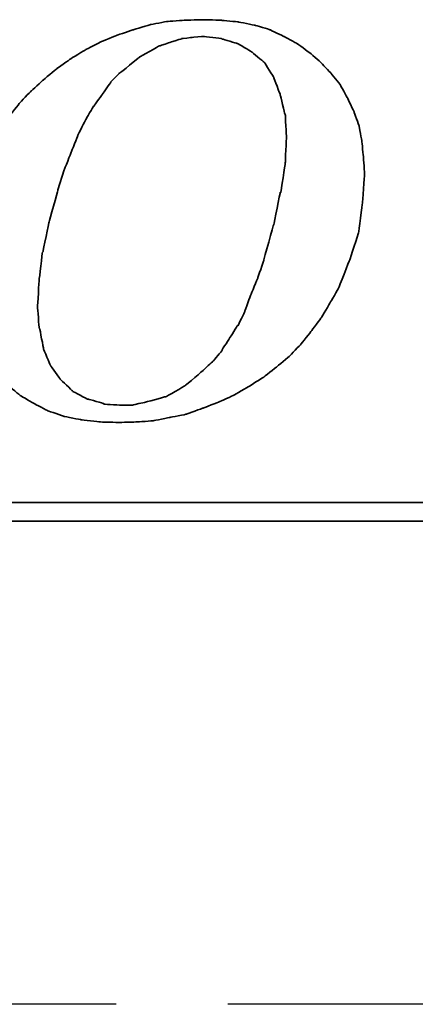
# Model space of a CAD drawing. Extents: x 670 to 902, y -15 to 132.
# Tile 35 of 50: x 851.97 to 856.41, y 70.34 to 81.38. Entities that reach past the tile are written whole.
import ezdxf

# ---------------------------------------------------------------- set-up
doc = ezdxf.new("R2010")
doc.units = 0
doc.header["$MEASUREMENT"] = 0
doc.linetypes.add('CENTER', pattern=[2, 1.25, -0.25, 0.25, -0.25])
for name, color, linetype in [('CL', 1, 'CENTER'), ('DIM', 4, 'CONTINUOUS'), ('layer 1', 7, 'CONTINUOUS')]:
    doc.layers.add(name, color=color, linetype=linetype)

# ---------------------------------------------------------------- blocks, each defined once
blk = doc.blocks.new('TBI MOTION logo(完整正式版)')
at = {"layer": 'layer 1', "color": 22, "lineweight": 35}
for points, knots in [([(-11.34375, -6.98375), (-11.34375, -6.98375), (-10.91375, -7.43875), (-10.91375, -7.43875), (-10.91375, -7.43875), (-10.91375, -7.43875), (-10.38625, -7.87125), (-10.38625, -7.87125), (-10.38625, -7.87125), (-10.38625, -7.87125), (-9.81125, -8.20375), (-9.81125, -8.20375), (-9.81125, -8.20375), (-9.81125, -8.20375), (-9.21125, -8.51875), (-9.21125, -8.51875), (-9.21125, -8.51875), (-9.21125, -8.51875), (-8.51625, -8.75875), (-8.51625, -8.75875), (-8.51625, -8.75875), (-8.51625, -8.75875), (-7.77125, -8.90375), (-7.77125, -8.90375), (-7.77125, -8.90375), (-7.77125, -8.90375), (-6.97875, -8.99875), (-6.97875, -8.99875), (-6.97875, -8.99875), (-6.97875, -8.99875), (-6.14125, -9.02375), (-6.14125, -9.02375), (-6.14125, -9.02375), (-6.14125, -9.02375), (-5.37125, -8.99875), (-5.37125, -8.99875), (-5.37125, -8.99875), (-5.37125, -8.99875), (-4.65375, -8.94875), (-4.65375, -8.94875), (-4.65375, -8.94875), (-4.65375, -8.94875), (-3.93375, -8.80625), (-3.93375, -8.80625), (-3.93375, -8.80625), (-3.93375, -8.80625), (-3.21375, -8.66375), (-3.21375, -8.66375), (-3.21375, -8.66375), (-3.21375, -8.66375), (-2.49375, -8.39875), (-2.49375, -8.39875), (-2.49375, -8.39875), (-2.49375, -8.39875), (-1.79875, -8.13375), (-1.79875, -8.13375), (-1.79875, -8.13375), (-1.79875, -8.13375), (-1.17375, -7.84375), (-1.17375, -7.84375), (-1.17375, -7.84375), (-1.17375, -7.84375), (-0.52375, -7.46375), (-0.52375, -7.46375), (-0.52375, -7.46375), (-0.52375, -7.46375), (0.10124, -7.07875), (0.10124, -7.07875), (0.10124, -7.07875), (0.10124, -7.07875), (0.67625, -6.62375), (0.67625, -6.62375), (0.67625, -6.62375), (0.67625, -6.62375), (1.24874, -6.14375), (1.24874, -6.14375), (1.24874, -6.14375), (1.24874, -6.14375), (1.72874, -5.64125), (1.72874, -5.64125), (1.72874, -5.64125), (1.72874, -5.64125), (2.18624, -5.06375), (2.18624, -5.06375), (2.18624, -5.06375), (2.18624, -5.06375), (2.61625, -4.48874), (2.61625, -4.48874), (2.61625, -4.48874), (2.61625, -4.48874), (3.00125, -3.83874), (3.00125, -3.83874), (3.00125, -3.83874), (3.00125, -3.83874), (3.36124, -3.21374), (3.36124, -3.21374), (3.36124, -3.21374), (3.36124, -3.21374), (3.84374, -1.99125), (3.84374, -1.99125), (3.84374, -1.99125), (3.84374, -1.99125), (4.22625, -0.81875), (4.22625, -0.81875), (4.22625, -0.81875), (4.22625, -0.81875), (4.39125, 0.45624), (4.39125, 0.45624), (4.39125, 0.45624), (4.39125, 0.45624), (4.48874, 1.70124), (4.48874, 1.70124), (4.48874, 1.70124), (4.48874, 1.70124), (4.43874, 2.44625), (4.43874, 2.44625), (4.43874, 2.44625), (4.43874, 2.44625), (4.36874, 3.14125), (4.36874, 3.14125), (4.36874, 3.14125), (4.36874, 3.14125), (4.25125, 3.81125), (4.25125, 3.81125), (4.25125, 3.81125), (4.25125, 3.81125), (4.03124, 4.41125), (4.03124, 4.41125), (4.03124, 4.41125), (4.03124, 4.41125), (3.74374, 5.01125), (3.74374, 5.01125), (3.74374, 5.01125), (3.74374, 5.01125), (3.43124, 5.58875), (3.43124, 5.58875), (3.43124, 5.58875), (3.43124, 5.58875), (3.02625, 6.09125), (3.02625, 6.09125), (3.02625, 6.09125), (3.02625, 6.09125), (2.59374, 6.54875), (2.59374, 6.54875), (2.59374, 6.54875), (2.59374, 6.54875), (2.09124, 6.98125), (2.09124, 6.98125), (2.09124, 6.98125), (2.09124, 6.98125), (1.56124, 7.36625), (1.56124, 7.36625), (1.56124, 7.36625), (1.56124, 7.36625), (0.98624, 7.67625), (0.98624, 7.67625), (0.98624, 7.67625), (0.98624, 7.67625), (0.38624, 7.96375), (0.38624, 7.96375), (0.38624, 7.96375), (0.38624, 7.96375), (-0.25875, 8.15625), (-0.25875, 8.15625), (-0.25875, 8.15625), (-0.25875, 8.15625), (-0.98125, 8.30125), (-0.98125, 8.30125), (-0.98125, 8.30125), (-0.98125, 8.30125), (-1.70124, 8.37125), (-1.70124, 8.37125), (-1.70124, 8.37125), (-1.70124, 8.37125), (-2.49375, 8.39624), (-2.49375, 8.39624), (-2.49375, 8.39624), (-2.49375, 8.39624), (-3.28625, 8.37125), (-3.28625, 8.37125), (-3.28625, 8.37125), (-3.28625, 8.37125), (-4.05125, 8.32125), (-4.05125, 8.32125), (-4.05125, 8.32125), (-4.05125, 8.32125), (-4.77375, 8.18125), (-4.77375, 8.18125), (-4.77375, 8.18125), (-4.77375, 8.18125), (-5.51625, 7.96375), (-5.51625, 7.96375), (-5.51625, 7.96375), (-5.51625, 7.96375), (-6.21125, 7.72625), (-6.21125, 7.72625), (-6.21125, 7.72625), (-6.21125, 7.72625), (-6.92875, 7.43625), (-6.92875, 7.43625), (-6.92875, 7.43625), (-6.92875, 7.43625), (-7.57875, 7.10125), (-7.57875, 7.10125), (-7.57875, 7.10125), (-7.57875, 7.10125), (-8.24875, 6.69125), (-8.24875, 6.69125), (-8.24875, 6.69125), (-8.24875, 6.69125), (-8.84875, 6.26125), (-8.84875, 6.26125), (-8.84875, 6.26125), (-8.84875, 6.26125), (-9.42625, 5.78125), (-9.42625, 5.78125), (-9.42625, 5.78125), (-9.42625, 5.78125), (-9.95375, 5.30125), (-9.95375, 5.30125), (-9.95375, 5.30125), (-9.95375, 5.30125), (-10.43375, 4.79624), (-10.43375, 4.79624), (-10.43375, 4.79624), (-10.43375, 4.79624), (-10.88875, 4.22125), (-10.88875, 4.22125), (-10.88875, 4.22125), (-10.88875, 4.22125), (-11.29875, 3.69375), (-11.29875, 3.69375), (-11.29875, 3.69375), (-11.29875, 3.69375), (-11.63375, 3.09125), (-11.63375, 3.09125), (-11.63375, 3.09125), (-11.63375, 3.09125), (-11.91875, 2.49625), (-11.91875, 2.49625), (-11.91875, 2.49625), (-11.91875, 2.49625), (-12.44875, 1.24625), (-12.44875, 1.24625), (-12.44875, 1.24625), (-12.44875, 1.24625), (-12.80875, 0.06874), (-12.80875, 0.06874), (-12.80875, 0.06874), (-12.80875, 0.06874), (-12.99875, -1.07875), (-12.99875, -1.07875), (-12.99875, -1.07875), (-12.99875, -1.07875), (-13.09375, -2.18375), (-13.09375, -2.18375), (-13.09375, -2.18375), (-13.09375, -2.18375), (-13.04875, -2.85375), (-13.04875, -2.85375), (-13.04875, -2.85375), (-13.04875, -2.85375), (-12.97375, -3.50375), (-12.97375, -3.50375), (-12.97375, -3.50375), (-12.97375, -3.50375), (-12.95375, -3.50375), (-12.95375, -3.50375), (-12.95375, -3.50375), (-12.95375, -3.50375), (-12.85375, -4.17375), (-12.85375, -4.17375), (-12.85375, -4.17375), (-12.85375, -4.17375), (-12.63875, -4.77624), (-12.63875, -4.77624), (-12.63875, -4.77624), (-12.63875, -4.77624), (-12.39875, -5.35125), (-12.39875, -5.35125), (-12.39875, -5.35125), (-12.39875, -5.35125), (-12.11375, -5.92875), (-12.11375, -5.92875), (-12.11375, -5.92875), (-12.11375, -5.92875), (-11.75375, -6.45375), (-11.75375, -6.45375), (-11.75375, -6.45375), (-11.75375, -6.45375), (-11.34375, -6.98375), (-11.34375, -6.98375)], [0, 0, 0, 0, 0.01369863, 0.01369863, 0.01369863, 0.01369864, 0.02739726, 0.02739726, 0.02739726, 0.02739727, 0.04109589, 0.04109589, 0.04109589, 0.0410959, 0.05479452, 0.05479452, 0.05479452, 0.05479453, 0.06849315, 0.06849315, 0.06849315, 0.06849316, 0.08219178, 0.08219178, 0.08219178, 0.08219179, 0.09589041, 0.09589041, 0.09589041, 0.09589042, 0.10958904, 0.10958904, 0.10958904, 0.10958905, 0.12328767, 0.12328767, 0.12328767, 0.12328768, 0.1369863, 0.1369863, 0.1369863, 0.13698631, 0.15068493, 0.15068493, 0.15068493, 0.15068494, 0.16438356, 0.16438356, 0.16438356, 0.16438357, 0.17808219, 0.17808219, 0.17808219, 0.1780822, 0.19178082, 0.19178082, 0.19178082, 0.19178083, 0.20547945, 0.20547945, 0.20547945, 0.20547946, 0.21917808, 0.21917808, 0.21917808, 0.21917809, 0.23287671, 0.23287671, 0.23287671, 0.23287672, 0.24657534, 0.24657534, 0.24657534, 0.24657535, 0.26027397, 0.26027397, 0.26027397, 0.26027398, 0.2739726, 0.2739726, 0.2739726, 0.27397261, 0.28767123, 0.28767123, 0.28767123, 0.28767124, 0.30136986, 0.30136986, 0.30136986, 0.30136987, 0.31506849, 0.31506849, 0.31506849, 0.3150685, 0.32876712, 0.32876712, 0.32876712, 0.32876713, 0.34246575, 0.34246575, 0.34246575, 0.34246576, 0.35616438, 0.35616438, 0.35616438, 0.35616439, 0.36986301, 0.36986301, 0.36986301, 0.36986302, 0.38356164, 0.38356164, 0.38356164, 0.38356165, 0.39726027, 0.39726027, 0.39726027, 0.39726028, 0.4109589, 0.4109589, 0.4109589, 0.41095891, 0.42465753, 0.42465753, 0.42465753, 0.42465754, 0.43835616, 0.43835616, 0.43835616, 0.43835617, 0.45205479, 0.45205479, 0.45205479, 0.4520548, 0.46575342, 0.46575342, 0.46575342, 0.46575343, 0.47945205, 0.47945205, 0.47945205, 0.47945206, 0.49315068, 0.49315068, 0.49315068, 0.49315069, 0.50684932, 0.50684932, 0.50684932, 0.50684933, 0.52054795, 0.52054795, 0.52054795, 0.52054796, 0.53424658, 0.53424658, 0.53424658, 0.53424659, 0.54794521, 0.54794521, 0.54794521, 0.54794522, 0.56164384, 0.56164384, 0.56164384, 0.56164385, 0.57534247, 0.57534247, 0.57534247, 0.57534248, 0.5890411, 0.5890411, 0.5890411, 0.58904111, 0.60273973, 0.60273973, 0.60273973, 0.60273974, 0.61643836, 0.61643836, 0.61643836, 0.61643837, 0.63013699, 0.63013699, 0.63013699, 0.630137, 0.64383562, 0.64383562, 0.64383562, 0.64383563, 0.65753425, 0.65753425, 0.65753425, 0.65753426, 0.67123288, 0.67123288, 0.67123288, 0.67123289, 0.68493151, 0.68493151, 0.68493151, 0.68493152, 0.69863014, 0.69863014, 0.69863014, 0.69863015, 0.71232877, 0.71232877, 0.71232877, 0.71232878, 0.7260274, 0.7260274, 0.7260274, 0.72602741, 0.73972603, 0.73972603, 0.73972603, 0.73972604, 0.75342466, 0.75342466, 0.75342466, 0.75342467, 0.76712329, 0.76712329, 0.76712329, 0.7671233, 0.78082192, 0.78082192, 0.78082192, 0.78082193, 0.79452055, 0.79452055, 0.79452055, 0.79452056, 0.80821918, 0.80821918, 0.80821918, 0.80821919, 0.82191781, 0.82191781, 0.82191781, 0.82191782, 0.83561644, 0.83561644, 0.83561644, 0.83561645, 0.84931507, 0.84931507, 0.84931507, 0.84931508, 0.8630137, 0.8630137, 0.8630137, 0.86301371, 0.87671233, 0.87671233, 0.87671233, 0.87671234, 0.89041096, 0.89041096, 0.89041096, 0.89041097, 0.90410959, 0.90410959, 0.90410959, 0.9041096, 0.91780822, 0.91780822, 0.91780822, 0.91780823, 0.93150685, 0.93150685, 0.93150685, 0.93150686, 0.94520548, 0.94520548, 0.94520548, 0.94520549, 0.95890411, 0.95890411, 0.95890411, 0.95890412, 0.97260274, 0.97260274, 0.97260274, 0.97260275, 0.98630137, 0.98630137, 0.98630137, 0.98630138, 1, 1, 1, 1]), ([(-8.77875, 1.03124), (-8.77875, 1.03124), (-8.51625, 1.89625), (-8.51625, 1.89625), (-8.51625, 1.89625), (-8.51625, 1.89625), (-8.20375, 2.66375), (-8.20375, 2.66375), (-8.20375, 2.66375), (-8.20375, 2.66375), (-7.91625, 3.38125), (-7.91625, 3.38125), (-7.91625, 3.38125), (-7.91625, 3.38125), (-7.91625, 3.40624), (-7.91625, 3.40624), (-7.91625, 3.40624), (-7.91625, 3.40624), (-7.57875, 4.07624), (-7.57875, 4.07624), (-7.57875, 4.07624), (-7.57875, 4.07624), (-7.24375, 4.65125), (-7.24375, 4.65125), (-7.24375, 4.65125), (-7.24375, 4.65125), (-7.21875, 4.65125), (-7.21875, 4.65125), (-7.21875, 4.65125), (-7.21875, 4.65125), (-7.21875, 4.67624), (-7.21875, 4.67624), (-7.21875, 4.67624), (-7.21875, 4.67624), (-6.83625, 5.20375), (-6.83625, 5.20375), (-6.83625, 5.20375), (-6.83625, 5.20375), (-6.49875, 5.68625), (-6.49875, 5.68625), (-6.49875, 5.68625), (-6.49875, 5.68625), (-6.49875, 5.70625), (-6.49875, 5.70625), (-6.49875, 5.70625), (-6.49875, 5.70625), (-6.11625, 6.09125), (-6.11625, 6.09125), (-6.11625, 6.09125), (-6.11625, 6.09125), (-6.09125, 6.09125), (-6.09125, 6.09125), (-6.09125, 6.09125), (-6.09125, 6.09125), (-5.27375, 6.76625), (-5.27375, 6.76625), (-5.27375, 6.76625), (-5.27375, 6.76625), (-5.24875, 6.76625), (-5.24875, 6.76625), (-5.24875, 6.76625), (-5.24875, 6.76625), (-5.24875, 6.78625), (-5.24875, 6.78625), (-5.24875, 6.78625), (-5.24875, 6.78625), (-4.38875, 7.26624), (-4.38875, 7.26624), (-4.38875, 7.26624), (-4.38875, 7.26624), (-4.36125, 7.26624), (-4.36125, 7.26624), (-4.36125, 7.26624), (-4.36125, 7.26624), (-3.93375, 7.41125), (-3.93375, 7.41125), (-3.93375, 7.41125), (-3.93375, 7.41125), (-3.47375, 7.55625), (-3.47375, 7.55625), (-3.47375, 7.55625), (-3.47375, 7.55625), (-3.45375, 7.55625), (-3.45375, 7.55625), (-3.45375, 7.55625), (-3.45375, 7.55625), (-3.42875, 7.58124), (-3.42875, 7.58124), (-3.42875, 7.58124), (-3.42875, 7.58124), (-2.97375, 7.62625), (-2.97375, 7.62625), (-2.97375, 7.62625), (-2.97375, 7.62625), (-2.49375, 7.67625), (-2.49375, 7.67625), (-2.49375, 7.67625), (-2.49375, 7.67625), (-2.46875, 7.67625), (-2.46875, 7.67625), (-2.46875, 7.67625), (-2.46875, 7.67625), (-1.70124, 7.58124), (-1.70124, 7.58124), (-1.70124, 7.58124), (-1.70124, 7.58124), (-1.67875, 7.55625), (-1.67875, 7.55625), (-1.67875, 7.55625), (-1.67875, 7.55625), (-1.65375, 7.55625), (-1.65375, 7.55625), (-1.65375, 7.55625), (-1.65375, 7.55625), (-1.03125, 7.36625), (-1.03125, 7.36625), (-1.03125, 7.36625), (-1.03125, 7.36625), (-1.00625, 7.36625), (-1.00625, 7.36625), (-1.00625, 7.36625), (-1.00625, 7.36625), (-0.43124, 7.02624), (-0.43124, 7.02624), (-0.43124, 7.02624), (-0.43124, 7.02624), (-0.40625, 7.00624), (-0.40625, 7.00624), (-0.40625, 7.00624), (-0.40625, 7.00624), (0.12124, 6.57124), (0.12124, 6.57124), (0.12124, 6.57124), (0.12124, 6.57124), (0.14624, 6.54875), (0.14624, 6.54875), (0.14624, 6.54875), (0.14624, 6.54875), (0.17124, 6.52375), (0.17124, 6.52375), (0.17124, 6.52375), (0.17124, 6.52375), (0.55625, 5.89875), (0.55625, 5.89875), (0.55625, 5.89875), (0.55625, 5.89875), (0.55625, 5.87625), (0.55625, 5.87625), (0.55625, 5.87625), (0.55625, 5.87625), (0.84124, 5.15625), (0.84124, 5.15625), (0.84124, 5.15625), (0.84124, 5.15625), (0.84124, 5.13125), (0.84124, 5.13125), (0.84124, 5.13125), (0.84124, 5.13125), (1.03624, 4.31875), (1.03624, 4.31875), (1.03624, 4.31875), (1.03624, 4.31875), (1.05624, 4.31875), (1.05624, 4.31875), (1.05624, 4.31875), (1.05624, 4.31875), (1.05624, 4.29125), (1.05624, 4.29125), (1.05624, 4.29125), (1.05624, 4.29125), (1.10625, 3.33125), (1.10625, 3.33125), (1.10625, 3.33125), (1.10625, 3.33125), (1.10625, 3.30875), (1.10625, 3.30875), (1.10625, 3.30875), (1.10625, 3.30875), (1.05624, 2.20624), (1.05624, 2.20624), (1.05624, 2.20624), (1.05624, 2.20624), (1.05624, 2.18124), (1.05624, 2.18124), (1.05624, 2.18124), (1.05624, 2.18124), (0.86624, 0.93624), (0.86624, 0.93624), (0.86624, 0.93624), (0.86624, 0.93624), (0.84124, 0.93624), (0.84124, 0.93624), (0.84124, 0.93624), (0.84124, 0.93624), (0.55625, -0.45874), (0.55625, -0.45874), (0.55625, -0.45874), (0.55625, -0.45874), (0.12124, -1.99125), (0.12124, -1.99125), (0.12124, -1.99125), (0.12124, -1.99125), (0.12124, -2.01874), (0.12124, -2.01874), (0.12124, -2.01874), (0.12124, -2.01874), (-0.13874, -2.78375), (-0.13874, -2.78375), (-0.13874, -2.78375), (-0.13874, -2.78375), (-0.43124, -3.50375), (-0.43124, -3.50375), (-0.43124, -3.50375), (-0.43124, -3.50375), (-0.69375, -4.19875), (-0.69375, -4.19875), (-0.69375, -4.19875), (-0.69375, -4.19875), (-0.69375, -4.22375), (-0.69375, -4.22375), (-0.69375, -4.22375), (-0.69375, -4.22375), (-0.98125, -4.82374), (-0.98125, -4.82374), (-0.98125, -4.82374), (-0.98125, -4.82374), (-1.00625, -4.82374), (-1.00625, -4.82374), (-1.00625, -4.82374), (-1.00625, -4.82374), (-1.33875, -5.35125), (-1.33875, -5.35125), (-1.33875, -5.35125), (-1.33875, -5.35125), (-1.67875, -5.87875), (-1.67875, -5.87875), (-1.67875, -5.87875), (-1.67875, -5.87875), (-1.67875, -5.90375), (-1.67875, -5.90375), (-1.67875, -5.90375), (-1.67875, -5.90375), (-2.05875, -6.35875), (-2.05875, -6.35875), (-2.05875, -6.35875), (-2.05875, -6.35875), (-2.08375, -6.38375), (-2.08375, -6.38375), (-2.08375, -6.38375), (-2.08375, -6.38375), (-2.46875, -6.74375), (-2.46875, -6.74375), (-2.46875, -6.74375), (-2.46875, -6.74375), (-3.25875, -7.41625), (-3.25875, -7.41625), (-3.25875, -7.41625), (-3.25875, -7.41625), (-3.28625, -7.43875), (-3.28625, -7.43875), (-3.28625, -7.43875), (-3.28625, -7.43875), (-4.12375, -7.91875), (-4.12375, -7.91875), (-4.12375, -7.91875), (-4.12375, -7.91875), (-4.14875, -7.91875), (-4.14875, -7.91875), (-4.14875, -7.91875), (-4.14875, -7.91875), (-4.17125, -7.91875), (-4.17125, -7.91875), (-4.17125, -7.91875), (-4.17125, -7.91875), (-5.03375, -8.15875), (-5.03375, -8.15875), (-5.03375, -8.15875), (-5.03375, -8.15875), (-5.51625, -8.25625), (-5.51625, -8.25625), (-5.51625, -8.25625), (-5.51625, -8.25625), (-5.54125, -8.27875), (-5.54125, -8.27875), (-5.54125, -8.27875), (-5.54125, -8.27875), (-5.56375, -8.27875), (-5.56375, -8.27875), (-5.56375, -8.27875), (-5.56375, -8.27875), (-5.99625, -8.27875), (-5.99625, -8.27875), (-5.99625, -8.27875), (-5.99625, -8.27875), (-6.76375, -8.23125), (-6.76375, -8.23125), (-6.76375, -8.23125), (-6.76375, -8.23125), (-6.78875, -8.23125), (-6.78875, -8.23125), (-6.78875, -8.23125), (-6.78875, -8.23125), (-6.78875, -8.20375), (-6.78875, -8.20375), (-6.78875, -8.20375), (-6.78875, -8.20375), (-7.45875, -8.01375), (-7.45875, -8.01375), (-7.45875, -8.01375), (-7.45875, -8.01375), (-7.48375, -8.01375), (-7.48375, -8.01375), (-7.48375, -8.01375), (-7.48375, -8.01375), (-7.50875, -8.01375), (-7.50875, -8.01375), (-7.50875, -8.01375), (-7.50875, -8.01375), (-8.13125, -7.67875), (-8.13125, -7.67875), (-8.13125, -7.67875), (-8.13125, -7.67875), (-8.15625, -7.65375), (-8.15625, -7.65375), (-8.15625, -7.65375), (-8.15625, -7.65375), (-8.65875, -7.17375), (-8.65875, -7.17375), (-8.65875, -7.17375), (-8.65875, -7.17375), (-8.68375, -7.14875), (-8.68375, -7.14875), (-8.68375, -7.14875), (-8.68375, -7.14875), (-9.08875, -6.57375), (-9.08875, -6.57375), (-9.08875, -6.57375), (-9.08875, -6.57375), (-9.11375, -6.54875), (-9.11375, -6.54875), (-9.11375, -6.54875), (-9.11375, -6.54875), (-9.11375, -6.52875), (-9.11375, -6.52875), (-9.11375, -6.52875), (-9.11375, -6.52875), (-9.40375, -5.85375), (-9.40375, -5.85375), (-9.40375, -5.85375), (-9.40375, -5.85375), (-9.40375, -5.82875), (-9.40375, -5.82875), (-9.40375, -5.82875), (-9.40375, -5.82875), (-9.56875, -4.96875), (-9.56875, -4.96875), (-9.56875, -4.96875), (-9.56875, -4.96875), (-9.59375, -4.94375), (-9.59375, -4.94375), (-9.59375, -4.94375), (-9.59375, -4.94375), (-9.66375, -4.03375), (-9.66375, -4.03375), (-9.66375, -4.03375), (-9.66375, -4.03375), (-9.66375, -4.00875), (-9.66375, -4.00875), (-9.66375, -4.00875), (-9.66375, -4.00875), (-9.59375, -2.85375), (-9.59375, -2.85375), (-9.59375, -2.85375), (-9.59375, -2.85375), (-9.45125, -1.65875), (-9.45125, -1.65875), (-9.45125, -1.65875), (-9.45125, -1.65875), (-9.42625, -1.63375), (-9.42625, -1.63375), (-9.42625, -1.63375), (-9.42625, -1.63375), (-9.16125, -0.33875), (-9.16125, -0.33875), (-9.16125, -0.33875), (-9.16125, -0.33875), (-8.77875, 1.00624), (-8.77875, 1.00624), (-8.77875, 1.00624), (-8.77875, 1.00624), (-8.77875, 1.03124), (-8.77875, 1.03124)], [0, 0, 0, 0, 0.01020408, 0.01020408, 0.01020408, 0.01020409, 0.02040816, 0.02040816, 0.02040816, 0.02040817, 0.03061224, 0.03061224, 0.03061224, 0.03061225, 0.04081633, 0.04081633, 0.04081633, 0.04081634, 0.05102041, 0.05102041, 0.05102041, 0.05102042, 0.06122449, 0.06122449, 0.06122449, 0.0612245, 0.07142857, 0.07142857, 0.07142857, 0.07142858, 0.08163265, 0.08163265, 0.08163265, 0.08163266, 0.09183673, 0.09183673, 0.09183673, 0.09183674, 0.10204082, 0.10204082, 0.10204082, 0.10204083, 0.1122449, 0.1122449, 0.1122449, 0.11224491, 0.12244898, 0.12244898, 0.12244898, 0.12244899, 0.13265306, 0.13265306, 0.13265306, 0.13265307, 0.14285714, 0.14285714, 0.14285714, 0.14285715, 0.15306122, 0.15306122, 0.15306122, 0.15306123, 0.16326531, 0.16326531, 0.16326531, 0.16326532, 0.17346939, 0.17346939, 0.17346939, 0.1734694, 0.18367347, 0.18367347, 0.18367347, 0.18367348, 0.19387755, 0.19387755, 0.19387755, 0.19387756, 0.20408163, 0.20408163, 0.20408163, 0.20408164, 0.21428571, 0.21428571, 0.21428571, 0.21428572, 0.2244898, 0.2244898, 0.2244898, 0.22448981, 0.23469388, 0.23469388, 0.23469388, 0.23469389, 0.24489796, 0.24489796, 0.24489796, 0.24489797, 0.25510204, 0.25510204, 0.25510204, 0.25510205, 0.26530612, 0.26530612, 0.26530612, 0.26530613, 0.2755102, 0.2755102, 0.2755102, 0.27551021, 0.28571429, 0.28571429, 0.28571429, 0.2857143, 0.29591837, 0.29591837, 0.29591837, 0.29591838, 0.30612245, 0.30612245, 0.30612245, 0.30612246, 0.31632653, 0.31632653, 0.31632653, 0.31632654, 0.32653061, 0.32653061, 0.32653061, 0.32653062, 0.33673469, 0.33673469, 0.33673469, 0.3367347, 0.34693878, 0.34693878, 0.34693878, 0.34693879, 0.35714286, 0.35714286, 0.35714286, 0.35714287, 0.36734694, 0.36734694, 0.36734694, 0.36734695, 0.37755102, 0.37755102, 0.37755102, 0.37755103, 0.3877551, 0.3877551, 0.3877551, 0.38775511, 0.39795918, 0.39795918, 0.39795918, 0.39795919, 0.40816327, 0.40816327, 0.40816327, 0.40816328, 0.41836735, 0.41836735, 0.41836735, 0.41836736, 0.42857143, 0.42857143, 0.42857143, 0.42857144, 0.43877551, 0.43877551, 0.43877551, 0.43877552, 0.44897959, 0.44897959, 0.44897959, 0.4489796, 0.45918367, 0.45918367, 0.45918367, 0.45918368, 0.46938776, 0.46938776, 0.46938776, 0.46938777, 0.47959184, 0.47959184, 0.47959184, 0.47959185, 0.48979592, 0.48979592, 0.48979592, 0.48979593, 0.5, 0.5, 0.5, 0.50000001, 0.51020408, 0.51020408, 0.51020408, 0.51020409, 0.52040816, 0.52040816, 0.52040816, 0.52040817, 0.53061224, 0.53061224, 0.53061224, 0.53061225, 0.54081633, 0.54081633, 0.54081633, 0.54081634, 0.55102041, 0.55102041, 0.55102041, 0.55102042, 0.56122449, 0.56122449, 0.56122449, 0.5612245, 0.57142857, 0.57142857, 0.57142857, 0.57142858, 0.58163265, 0.58163265, 0.58163265, 0.58163266, 0.59183673, 0.59183673, 0.59183673, 0.59183674, 0.60204082, 0.60204082, 0.60204082, 0.60204083, 0.6122449, 0.6122449, 0.6122449, 0.61224491, 0.62244898, 0.62244898, 0.62244898, 0.62244899, 0.63265306, 0.63265306, 0.63265306, 0.63265307, 0.64285714, 0.64285714, 0.64285714, 0.64285715, 0.65306122, 0.65306122, 0.65306122, 0.65306123, 0.66326531, 0.66326531, 0.66326531, 0.66326532, 0.67346939, 0.67346939, 0.67346939, 0.6734694, 0.68367347, 0.68367347, 0.68367347, 0.68367348, 0.69387755, 0.69387755, 0.69387755, 0.69387756, 0.70408163, 0.70408163, 0.70408163, 0.70408164, 0.71428571, 0.71428571, 0.71428571, 0.71428572, 0.7244898, 0.7244898, 0.7244898, 0.72448981, 0.73469388, 0.73469388, 0.73469388, 0.73469389, 0.74489796, 0.74489796, 0.74489796, 0.74489797, 0.75510204, 0.75510204, 0.75510204, 0.75510205, 0.76530612, 0.76530612, 0.76530612, 0.76530613, 0.7755102, 0.7755102, 0.7755102, 0.77551021, 0.78571429, 0.78571429, 0.78571429, 0.7857143, 0.79591837, 0.79591837, 0.79591837, 0.79591838, 0.80612245, 0.80612245, 0.80612245, 0.80612246, 0.81632653, 0.81632653, 0.81632653, 0.81632654, 0.82653061, 0.82653061, 0.82653061, 0.82653062, 0.83673469, 0.83673469, 0.83673469, 0.8367347, 0.84693878, 0.84693878, 0.84693878, 0.84693879, 0.85714286, 0.85714286, 0.85714286, 0.85714287, 0.86734694, 0.86734694, 0.86734694, 0.86734695, 0.87755102, 0.87755102, 0.87755102, 0.87755103, 0.8877551, 0.8877551, 0.8877551, 0.88775511, 0.89795918, 0.89795918, 0.89795918, 0.89795919, 0.90816327, 0.90816327, 0.90816327, 0.90816328, 0.91836735, 0.91836735, 0.91836735, 0.91836736, 0.92857143, 0.92857143, 0.92857143, 0.92857144, 0.93877551, 0.93877551, 0.93877551, 0.93877552, 0.94897959, 0.94897959, 0.94897959, 0.9489796, 0.95918367, 0.95918367, 0.95918367, 0.95918368, 0.96938776, 0.96938776, 0.96938776, 0.96938777, 0.97959184, 0.97959184, 0.97959184, 0.97959185, 0.98979592, 0.98979592, 0.98979592, 0.98979593, 1, 1, 1, 1]), ([(75.90875, -9.47875), (75.90875, -9.47875), (75.90875, -12.28625), (75.90875, -12.28625), (75.90875, -12.28625), (75.90875, -12.28625), (75.90875, -12.47875), (75.90875, -12.47875), (75.90875, -12.47875), (75.90875, -12.47875), (75.71625, -12.47875), (75.71625, -12.47875), (75.71625, -12.47875), (75.71625, -12.47875), (-88.32875, -12.47875), (-88.32875, -12.47875), (-88.32875, -12.47875), (-88.32875, -12.47875), (-88.32875, -13.29375), (-88.32875, -13.29375), (-88.32875, -13.29375), (-88.32875, -13.29375), (82.89125, -13.29375), (82.89125, -13.29375), (82.89125, -13.29375), (82.89125, -13.29375), (75.90875, -9.47875), (75.90875, -9.47875)], [0, 0, 0, 0, 0.14285714, 0.14285714, 0.14285714, 0.14285715, 0.28571429, 0.28571429, 0.28571429, 0.2857143, 0.42857143, 0.42857143, 0.42857143, 0.42857144, 0.57142857, 0.57142857, 0.57142857, 0.57142858, 0.71428571, 0.71428571, 0.71428571, 0.71428572, 0.85714286, 0.85714286, 0.85714286, 0.85714287, 1, 1, 1, 1])]:
    blk.add_open_spline(points, degree=3, knots=knots, dxfattribs=at)

msp = doc.modelspace()

# ---------------------------------------------------------------- linework, layer by layer
at = {"layer": 'CL', "color": 7, "ltscale": 5}
msp.add_line((890.55659, 70.34105), (796.87594, 70.34105), dxfattribs=at)

# ---------------------------------------------------------------- block references
at = {"layer": 'DIM', "xscale": 0.2591999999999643, "yscale": 0.2591999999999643, "zscale": 0.2591999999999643}
msp.add_blockref('TBI MOTION logo(完整正式版)', (854.67868, 79.2017), dxfattribs=at)

doc.saveas('drawing.dxf')
